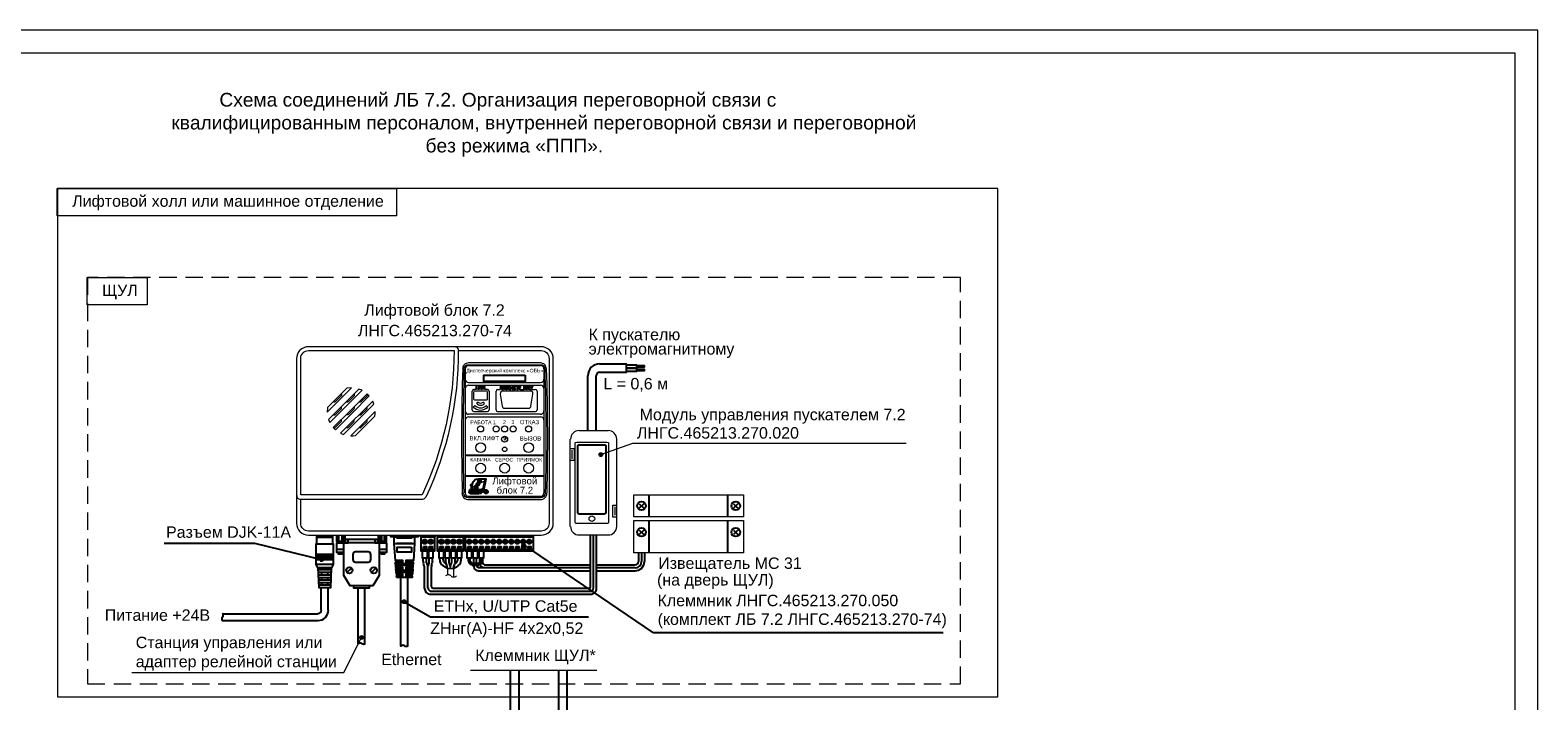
# Model space of a CAD drawing. Header units: millimetres. Extents: x -157 to 722, y -676 to 466.
# Tile 14 of 14: x 264 to 594, y 273 to 420. Entities that reach past the tile are written whole.
import ezdxf

# ---------------------------------------------------------------- set-up
doc = ezdxf.new("R2010")
doc.units = ezdxf.units.MM
doc.linetypes.add('штриховая', pattern=[19.05, 12.7, -6.35])
doc.layers.get('0').update_dxf_attribs({"lineweight": 15})
doc.layers.add('EI_HATCH_GALV', color=7, linetype='Continuous', lineweight=15)
doc.layers.add('UNPLOTTED', color=2, linetype='Continuous', plot=False)
doc.styles.add('CP.Text', font='arial.ttf')

msp = doc.modelspace()

# ---------------------------------------------------------------- hatches: boundary and pattern name
at = {"transparency": 33554559}
for points in [[(367.58, 330.67), (367.53, 330.71), (367.49, 330.67)], [(367.62, 330.71), (367.58, 330.75), (367.53, 330.71)], [(367.62, 330.71), (367.53, 330.71), (367.58, 330.67)], [(367.7, 330.75), (367.66, 330.79), (367.58, 330.75)], [(367.7, 330.75), (367.58, 330.75), (367.62, 330.71)], [(367.7, 330.58), (367.66, 330.62), (367.62, 330.58)], [(367.7, 330.54), (367.62, 330.58), (367.62, 330.54)], [(367.7, 330.58), (367.62, 330.58), (367.7, 330.54)], [(367.83, 330.79), (367.7, 330.84), (367.66, 330.79)], [(367.83, 330.79), (367.66, 330.79), (367.7, 330.75)], [(367.79, 330.62), (367.66, 330.62), (367.7, 330.58)], [(368.3, 330.84), (367.79, 330.88), (367.7, 330.84)], [(367.92, 330.84), (367.7, 330.84), (367.83, 330.79)], [(367.87, 330.62), (367.75, 330.67), (367.7, 330.62)], [(368.21, 330.67), (367.83, 330.71), (367.75, 330.67)], [(367.96, 330.67), (367.75, 330.67), (367.87, 330.62)], [(367.83, 330.41), (367.75, 330.46), (367.75, 330.41)], [(367.87, 330.46), (367.75, 330.46), (367.83, 330.41)], [(367.83, 330.41), (367.75, 330.41), (367.79, 330.37)], [(368.17, 330.88), (367.79, 330.88), (368.3, 330.84)], [(368.21, 330.46), (367.83, 330.5), (367.79, 330.46)], [(368.13, 330.71), (367.83, 330.71), (368.21, 330.67)], [(368.13, 330.5), (367.92, 330.54), (367.83, 330.5)], [(368.13, 330.5), (367.83, 330.5), (368.21, 330.46)], [(368.09, 330.33), (367.87, 330.33), (368.13, 330.29)], [(367.87, 330.33), (367.87, 330.29), (368.13, 330.29)], [(368.13, 330.29), (367.87, 330.29), (368, 330.16)], [(368.09, 330.54), (367.92, 330.54), (368.13, 330.5)], [(368.04, 330.33), (367.96, 330.37), (367.96, 330.33)], [(368, 330.37), (367.96, 330.37), (368.04, 330.33)], [(368.25, 330.62), (368.04, 330.67), (368.13, 330.62)], [(368.25, 330.67), (368.04, 330.67), (368.25, 330.62)], [(368.34, 330.79), (368.09, 330.84), (368.17, 330.79)], [(368.3, 330.84), (368.09, 330.84), (368.34, 330.79)], [(368.25, 330.41), (368.13, 330.46), (368.13, 330.41)], [(368.21, 330.46), (368.13, 330.46), (368.25, 330.41)], [(368.38, 330.75), (368.17, 330.79), (368.25, 330.75)], [(368.34, 330.79), (368.17, 330.79), (368.38, 330.75)], [(368.25, 330.41), (368.17, 330.41), (368.21, 330.37)], [(368.34, 330.58), (368.21, 330.62), (368.25, 330.58)], [(368.3, 330.62), (368.21, 330.62), (368.34, 330.58)], [(368.38, 330.54), (368.25, 330.58), (368.3, 330.54)], [(368.34, 330.58), (368.25, 330.58), (368.38, 330.54)], [(368.47, 330.71), (368.3, 330.75), (368.38, 330.71)], [(368.42, 330.75), (368.3, 330.75), (368.47, 330.71)], [(368.51, 330.67), (368.38, 330.71), (368.42, 330.67)], [(368.47, 330.71), (368.38, 330.71), (368.51, 330.67)], [(368.47, 330.67), (368.42, 330.67), (368.47, 330.62)]]:
    msp.add_hatch(color=256, dxfattribs=at).paths.add_polyline_path(points)
at = {"layer": 'EI_HATCH_GALV'}
h = msp.add_hatch(color=256, dxfattribs=at)
h.dxf.hatch_style = 1
h.paths.add_polyline_path([(388.65, 327.14, 1), (389.48, 327.14, 1)])
h = msp.add_hatch(color=256, dxfattribs=at)
h.dxf.hatch_style = 1
h.paths.add_polyline_path([(371.76, 307.27, 1), (372.59, 307.27, 1)])
h = msp.add_hatch(color=256, dxfattribs=at)
h.dxf.hatch_style = 1
h.paths.add_polyline_path([(327.58, 304.17, 1), (328.41, 304.17, 1)])
h = msp.add_hatch(color=256, dxfattribs=at)
h.dxf.hatch_style = 1
h.paths.add_polyline_path([(345.62, 294.95, 1), (346.45, 294.95, 1)])
h = msp.add_hatch(color=256, dxfattribs=at)
h.dxf.hatch_style = 1
h.paths.add_polyline_path([(336.33, 287.12, 1), (337.16, 287.12, 1)])

# ---------------------------------------------------------------- linework, layer by layer
for p, q in [((389.06, 327.14), (396.05, 329.63)), ((396.05, 329.63), (455.87, 329.63)), ((332.83, 279.47), (336.75, 287.12)), ((286.47, 279.47), (332.83, 279.47)), ((360.59, 279.95), (388.17, 279.95))]:
    msp.add_line(p, q)
at = {"color": 4}
for p, q in [((355.51, 302.22), (355.51, 300.84)), ((355.51, 302.22), (356.83, 302.22)), ((356.83, 302.22), (356.83, 300.37))]:
    msp.add_line(p, q, dxfattribs=at)
for points in [[(594, 420), (0, 420), (0, 0), (594, 0)], [(20, 415), (589, 415), (589, 5), (20, 5)], [(344.4, 379.37), (270.19, 379.37), (270.19, 385.38), (344.4, 385.38)], [(270.24, 274.13), (475.88, 274.13), (475.88, 385.38), (270.24, 385.38)], [(289.83, 359.88), (276.75, 359.88), (276.75, 365.89), (289.83, 365.89)]]:
    msp.add_lwpolyline(points, close=True)
at = {"linetype": 'штриховая', "ltscale": 0.3}
msp.add_lwpolyline([(276.8, 276.96), (467.75, 276.96), (467.75, 365.89), (276.8, 365.89)], close=True, dxfattribs=at)
at = {"lineweight": 18}
for points in [[(322.92, 349.59), (322.71, 349.12), (322.54, 348.61), (322.5, 348.11), (322.5, 318.14), (322.5, 312.17), (322.54, 311.66), (322.71, 311.15), (322.92, 310.69), (323.26, 310.31), (323.68, 309.97), (324.1, 309.76), (324.61, 309.59), (325.12, 309.54), (376.04, 309.54), (376.55, 309.59), (377.06, 309.76), (377.48, 309.97), (377.91, 310.31), (378.24, 310.73), (378.46, 311.15), (378.63, 311.66), (378.67, 312.17), (378.67, 348.11), (378.63, 348.61), (378.46, 349.12), (378.2, 349.59), (377.91, 349.97), (377.48, 350.31), (377.06, 350.52), (376.55, 350.69), (376.04, 350.73), (357.12, 350.73), (325.12, 350.73), (324.61, 350.69), (324.1, 350.52), (323.68, 350.31), (323.26, 349.97)], [(333.54, 341.67), (329.31, 337.44), (329.23, 336.42), (334.56, 341.76)], [(336.17, 341.46), (332.82, 338.16), (329.52, 334.82), (329.78, 334.14), (333.29, 337.69), (336.85, 341.21)], [(331, 332.57), (334.73, 336.25), (338.41, 339.98), (337.95, 340.44), (334.26, 336.72), (330.54, 333.04)], [(363.39, 341.97), (363.51, 341.97), (363.6, 341.88), (363.56, 341.8), (363.51, 341.8), (363.3, 341.8), (363.3, 341.97)], [(363.64, 341.55), (363.56, 341.46), (363.43, 341.46), (363.3, 341.46), (363.3, 341.67), (363.43, 341.67), (363.56, 341.67), (363.6, 341.63)], [(368.59, 341.97), (368.85, 341.97), (368.89, 341.93), (368.89, 341.8), (368.85, 341.8), (368.72, 341.76), (368.59, 341.76)], [(368.64, 341.67), (368.76, 341.63), (368.93, 341.38), (368.59, 341.38), (368.59, 341.67)], [(372.32, 341.38), (372.32, 341.55), (372.45, 341.67), (372.66, 341.38)], [(332.78, 331.56), (336.13, 334.86), (339.43, 338.2), (339.17, 338.84), (332.15, 331.81)], [(334.9, 331.26), (335.41, 331.34), (339.64, 335.58), (339.72, 336.08), (339.72, 336.59), (334.39, 331.26)], [(420.24, 318.37), (420.24, 313.5), (396.28, 313.5), (396.28, 318.37)], [(420.24, 312.74), (420.24, 305.63), (396.28, 305.63), (396.28, 312.74)]]:
    msp.add_lwpolyline(points, close=True, dxfattribs=at)
msp.add_lwpolyline([(349.97, 318.31), (323.43, 318.31), (323.43, 348.19), (323.47, 348.53), (323.55, 348.83), (323.72, 349.12), (323.93, 349.38), (324.19, 349.59), (324.49, 349.76), (324.78, 349.84), (325.12, 349.88), (356.95, 349.88, -0.111159)], format="xyb", close=True, dxfattribs=at)
for points in [[(357.88, 349.88), (376.04, 349.88), (376.38, 349.84), (376.68, 349.76), (376.97, 349.59), (377.23, 349.38), (377.44, 349.12), (377.61, 348.83), (377.69, 348.53), (377.74, 348.19), (377.74, 312.08), (377.69, 311.75), (377.61, 311.45), (377.44, 311.15), (377.23, 310.9), (376.97, 310.69), (376.68, 310.52), (376.38, 310.43), (376.04, 310.39), (325.12, 310.39), (324.78, 310.43), (324.49, 310.52), (324.19, 310.69), (323.93, 310.9), (323.72, 311.15), (323.55, 311.45), (323.47, 311.75), (323.43, 312.08), (323.43, 317.42)], [(357.33, 350.73), (357.12, 350.73)], [(377.19, 345.91), (377.14, 346.16), (377.06, 346.37), (376.93, 346.63), (376.59, 346.96), (376.34, 347.09), (376.13, 347.13), (375.87, 347.18), (360.13, 347.18), (359.62, 347.09), (359.41, 346.96), (359.2, 346.79), (359.03, 346.63), (358.9, 346.37), (358.86, 346.16), (358.81, 345.91)], [(359.15, 345.86), (359.24, 346.24), (359.45, 346.54), (359.75, 346.75), (360.13, 346.79), (375.87, 346.79), (376.21, 346.75), (376.55, 346.54), (376.76, 346.24), (376.85, 345.86)], [(360.13, 346.63), (375.87, 346.63)], [(359.37, 345.86), (359.37, 343.62), (359.37, 342.52), (359.37, 335.7), (359.37, 334.65), (359.37, 318.73)], [(376.59, 345.86), (376.59, 343.62), (376.59, 342.52), (376.59, 335.7), (376.59, 334.65), (376.59, 318.73)], [(332.27, 340.4), (332.36, 340.28), (332.36, 340.15), (332.32, 340.02), (332.23, 339.94), (330.96, 338.67), (330.83, 338.62), (330.71, 338.62), (330.58, 338.71)], [(335.11, 340.4), (335.15, 340.28), (335.15, 340.02), (335.07, 339.94), (333.88, 338.75), (333.76, 338.67), (333.63, 338.62), (333.5, 338.62), (333.37, 338.71)], [(337.9, 340.4), (337.99, 340.15), (337.95, 340.02), (337.86, 339.94), (336.68, 338.75), (336.55, 338.67), (336.46, 338.62), (336.3, 338.62), (336.21, 338.71)], [(375.87, 342.86), (360.13, 342.86)], [(360.13, 342.31), (375.87, 342.31)], [(360.89, 336.89), (360.89, 341)], [(361.23, 340.83), (361.23, 339.3)], [(364.23, 341.38), (363.68, 341.38), (363.77, 341.55), (363.73, 341.67), (363.64, 341.71), (363.73, 341.8), (363.73, 341.88), (363.73, 342.01), (363.64, 342.05), (363.43, 342.1), (363.13, 342.1), (363.13, 341.38), (362.92, 341.38), (363.01, 341.46), (363.01, 341.55), (362.96, 341.67), (362.88, 341.76), (362.62, 341.84), (362.58, 341.88), (362.62, 341.93), (362.71, 341.97), (362.79, 341.93), (362.84, 341.88), (363.01, 341.88), (362.92, 342.05), (362.71, 342.1), (362.54, 342.05), (362.46, 341.97), (362.46, 341.88), (362.5, 341.76), (362.67, 341.67), (362.79, 341.63), (362.88, 341.55), (362.84, 341.46), (362.71, 341.46), (362.62, 341.5), (362.54, 341.59), (362.41, 341.59), (362.46, 341.46), (362.54, 341.38), (362.2, 341.38), (362.29, 341.5), (362.29, 342.1), (362.16, 342.1), (362.16, 341.5), (362.07, 341.46), (361.99, 341.46), (361.9, 341.46), (361.86, 341.55), (361.86, 342.1), (361.69, 342.1), (361.69, 341.67), (361.74, 341.5), (361.82, 341.38), (361.27, 341.38)], [(364.11, 341), (361.4, 341)], [(364.28, 339.3), (364.28, 340.83)], [(364.61, 341), (364.61, 336.89)], [(366.14, 336.89), (366.14, 341)], [(366.48, 341.38), (367.15, 341.38), (367.07, 341.46), (367.03, 341.59), (367.15, 341.59), (367.24, 341.5), (367.32, 341.46), (367.45, 341.46), (367.49, 341.55), (367.41, 341.63), (367.28, 341.67), (367.11, 341.76), (367.07, 341.88), (367.07, 341.97), (367.15, 342.05), (367.32, 342.1), (367.49, 342.05), (367.58, 341.97), (367.62, 341.88), (367.45, 341.88), (367.41, 341.93), (367.32, 341.97), (367.24, 341.93), (367.2, 341.88), (367.24, 341.84), (367.49, 341.76), (367.58, 341.67), (367.62, 341.55), (367.62, 341.46), (367.53, 341.38), (367.75, 341.38), (367.75, 342.1), (368.3, 342.1), (368.3, 341.97), (367.92, 341.97), (367.92, 341.8), (368.3, 341.8), (368.3, 341.67), (367.92, 341.67), (367.92, 341.46), (368.34, 341.46), (368.34, 341.38), (368.47, 341.38), (368.47, 342.1), (368.76, 342.1), (368.97, 342.05), (369.06, 341.88), (369.02, 341.71), (368.85, 341.67), (369.02, 341.5), (369.1, 341.38), (369.4, 341.38), (369.1, 342.1), (369.27, 342.1), (369.48, 341.55), (369.65, 342.1), (369.82, 342.1), (369.57, 341.38), (369.86, 341.38), (369.86, 342.1), (370.03, 342.1), (370.03, 341.38), (370.33, 341.38), (370.2, 341.5), (370.16, 341.71), (370.16, 341.84), (370.24, 341.97), (370.33, 342.05), (370.5, 342.1), (370.62, 342.1), (370.71, 342.01), (370.79, 341.88), (370.62, 341.84), (370.58, 341.93), (370.5, 341.97), (370.41, 341.97), (370.33, 341.88), (370.29, 341.71), (370.33, 341.55), (370.41, 341.46), (370.5, 341.46), (370.58, 341.5), (370.67, 341.63), (370.79, 341.55), (370.75, 341.46), (370.67, 341.38), (370.92, 341.38), (370.92, 342.1), (371.47, 342.1), (371.47, 341.97), (371.05, 341.97), (371.05, 341.8), (371.47, 341.8), (371.47, 341.67), (371.05, 341.67), (371.05, 341.46), (371.47, 341.46), (371.47, 341.38), (372.19, 341.38), (372.19, 342.1), (372.32, 342.1), (372.32, 341.76), (372.66, 342.1), (372.87, 342.1), (372.57, 341.8), (372.83, 341.38), (372.95, 341.38), (372.95, 342.1), (373.5, 342.1), (373.5, 341.97), (373.08, 341.97), (373.08, 341.8), (373.46, 341.8), (373.46, 341.67), (373.08, 341.67), (373.08, 341.46), (373.5, 341.46), (373.5, 341.38), (373.84, 341.38), (373.84, 341.63), (373.55, 342.1), (373.71, 342.1), (373.88, 341.76), (374.05, 342.1), (374.22, 342.1), (373.97, 341.63), (373.97, 341.38), (374.73, 341.38)], [(367.07, 340.36), (367.45, 337.74)], [(373.63, 341), (367.62, 341)], [(373.76, 337.74), (374.18, 340.36)], [(375.11, 341), (375.11, 336.89)], [(330.58, 335.87), (330.71, 335.83), (330.96, 335.83), (331.05, 335.92), (332.23, 337.1), (332.32, 337.23), (332.36, 337.35), (332.36, 337.48), (332.27, 337.61)], [(335.11, 337.61), (335.15, 337.48), (335.15, 337.23), (335.07, 337.1), (333.88, 335.92), (333.76, 335.83), (333.5, 335.83), (333.37, 335.87)], [(336.21, 335.87), (336.3, 335.83), (336.55, 335.83), (336.68, 335.92), (337.86, 337.1), (337.95, 337.23), (337.99, 337.35), (337.9, 337.61)], [(361.48, 337.86), (361.14, 337.52)], [(364.23, 336.51), (361.27, 336.51)], [(361.4, 339.13), (364.11, 339.13)], [(362.2, 338.58), (361.9, 338.29)], [(363.6, 338.29), (363.26, 338.58)], [(364.32, 337.52), (364.02, 337.86)], [(374.73, 336.51), (366.48, 336.51)], [(368, 337.27), (373.21, 337.27)], [(330.58, 333.08), (330.83, 332.99), (330.96, 333.04), (331.05, 333.12), (332.23, 334.31), (332.32, 334.43), (332.36, 334.56), (332.36, 334.69), (332.27, 334.77)], [(333.37, 333.08), (333.63, 332.99), (333.76, 333.04), (333.88, 333.12), (335.07, 334.31), (335.15, 334.43), (335.15, 334.69), (335.11, 334.77)], [(336.21, 333.08), (336.3, 333.04), (336.46, 332.99), (336.55, 333.04), (336.68, 333.12), (337.86, 334.31), (337.95, 334.43), (337.99, 334.56), (337.95, 334.69), (337.9, 334.77)], [(375.87, 335.96), (360.13, 335.96)], [(360.13, 335.37), (375.87, 335.37)], [(382.39, 328.47), (382.39, 330.5)], [(384.3, 332.4), (390.65, 332.4)], [(392.51, 330.5), (392.51, 316.11), (392.51, 313.48), (392.51, 311.41)], [(382.39, 311.41), (382.39, 325.84), (382.39, 328.47), (382.77, 328.47), (383.24, 328.47), (383.24, 325.84), (382.77, 325.84), (382.39, 325.84)], [(382.77, 326.22), (382.77, 328.08)], [(323.26, 317.42), (350.09, 317.42)], [(358.69, 318.69), (358.73, 318.43), (358.81, 318.18), (358.94, 317.93), (359.11, 317.71), (359.32, 317.54), (359.58, 317.42), (359.87, 317.33), (360.13, 317.29), (375.87, 317.29), (376.13, 317.33), (376.38, 317.42), (376.64, 317.54), (376.85, 317.71), (377.02, 317.93), (377.19, 318.18), (377.27, 318.43), (377.27, 318.69)], [(376.93, 318.73), (376.85, 318.31), (376.59, 317.97), (376.25, 317.76), (375.87, 317.67), (360.13, 317.67), (359.7, 317.76), (359.37, 317.97), (359.15, 318.31), (359.03, 318.73)], [(375.87, 317.97), (360.13, 317.97)], [(392.51, 313.48), (391.71, 313.48), (391.71, 316.11), (392.51, 316.11)], [(392.13, 315.72), (392.13, 313.86)], [(390.65, 309.54), (384.3, 309.54)]]:
    msp.add_lwpolyline(points, dxfattribs=at)
msp.add_lwpolyline([(357.32, 350.71, -0.34071), (357.88, 350.01), (357.88, 349.97, -0.112742), (350.77, 317.84)], format="xyb", dxfattribs=at)
at = {"lineweight": 25}
for points in [[(388.78, 347.01), (394.58, 347.01), (394.58, 345.1), (388.78, 345.1)], [(394.58, 346.79), (396.83, 346.79), (396.83, 346.07), (396.83, 345.31), (394.58, 345.31)], [(396.83, 346.63), (398.52, 346.63), (398.52, 346.24), (396.83, 346.24)], [(386.16, 344.38), (386.16, 332.4)], [(388.02, 332.4), (388.02, 344.38)], [(396.83, 345.86), (398.52, 345.86), (398.52, 345.48), (396.83, 345.48)], [(376.59, 326.94), (359.37, 326.94)], [(376.59, 322.45), (359.37, 322.45)], [(360.97, 319.7), (360.93, 319.62), (360.8, 319.07), (360.68, 319.07), (360.76, 319.58), (360.8, 320), (360.76, 320.17), (360.63, 320.34), (360.63, 320.38), (360.68, 320.59), (360.8, 320.42), (360.89, 320.17), (361.02, 320.72), (361.14, 321.18), (361.27, 321.35), (361.44, 321.57), (361.61, 321.69), (361.82, 321.78), (362.29, 321.86), (362.37, 321.86), (363.85, 321.86), (363.94, 321.86), (363.94, 321.78), (363.47, 319.62), (363.39, 319.28), (363.3, 319.11), (363.22, 319.03), (363.26, 319.11), (363.22, 319.24), (363.26, 319.36), (363.34, 319.66), (363.73, 321.52)], [(362.24, 320.97), (362.29, 321.02), (362.2, 321.18), (362.2, 321.35), (362.33, 321.52), (362.5, 321.57), (362.71, 321.52), (362.84, 321.4), (362.88, 321.18), (362.79, 321.02), (362.67, 321.1), (362.71, 321.18), (362.71, 321.31), (362.62, 321.4), (362.54, 321.44), (362.46, 321.4), (362.37, 321.31), (362.33, 321.23), (362.41, 321.1), (362.29, 321.02)], [(362.75, 321.02), (362.71, 320.97), (362.58, 321.1)], [(362.37, 318.56), (360.59, 318.56), (360.59, 318.64), (360.63, 318.81), (360.3, 318.81), (360.42, 319.49), (360.72, 319.49), (360.59, 319.03), (360.93, 319.03), (360.89, 318.81), (360.76, 318.81), (360.76, 318.73), (362.37, 318.73), (362.41, 318.73), (362.92, 318.73), (362.67, 318.6), (362.41, 318.6)], [(363.22, 319.49), (362.96, 319.53), (362.75, 319.45), (362.67, 319.36), (362.62, 319.24), (362.67, 319.15), (362.79, 319.07), (362.88, 319.07), (362.92, 319.03), (362.92, 318.98), (362.79, 318.98), (362.58, 319.03), (362.54, 318.86), (362.92, 318.81), (363.13, 318.9), (363.22, 319.07), (363.17, 319.15), (363.09, 319.24), (362.92, 319.28), (362.88, 319.32), (362.92, 319.32), (363.01, 319.36), (363.22, 319.32), (363.26, 319.49)], [(399.62, 313.5), (399.62, 318.37)], [(416.85, 313.5), (416.85, 318.37)], [(397.46, 316.38), (398.44, 315.45)], [(398.44, 316.38), (397.46, 315.45)], [(419.01, 316.38), (418.08, 315.45)], [(418.08, 316.38), (419.01, 315.45)], [(398.44, 310.58), (397.46, 309.65)], [(397.46, 310.58), (398.44, 309.65)], [(399.62, 305.63), (399.62, 312.74)], [(416.85, 305.63), (416.85, 312.74)], [(418.08, 310.58), (419.01, 309.65)], [(419.01, 310.58), (418.08, 309.65)], [(293.54, 307.77), (313.35, 307.77), (328, 304.17)], [(327.19, 302.35), (327.36, 298.03), (328.68, 298.03), (329.99, 298.03), (330.16, 302.35), (328.68, 302.35), (327.19, 302.35), (326.81, 303.11), (326.81, 307.6), (328.68, 307.6), (330.54, 307.6), (330.54, 303.11), (330.16, 302.35)], [(330.37, 309.54), (330.37, 309.08), (326.98, 309.08), (326.98, 309.54)], [(326.98, 307.6), (326.98, 309.08), (330.37, 309.08), (330.37, 307.6)], [(332.82, 305.69), (331.3, 305.69), (331.3, 307.81), (333.37, 307.81)], [(332.74, 309.54), (332.74, 308.15), (331.34, 308.15), (331.34, 309.54)], [(331.68, 309.54), (331.68, 308.15)], [(331.77, 307.81), (331.77, 308.15)], [(332.32, 307.81), (332.32, 308.15)], [(332.4, 309.54), (332.4, 308.15)], [(340.36, 309.54), (340.36, 307.81), (333.12, 307.81), (333.12, 309.54)], [(333.25, 307.81), (333.25, 308.61), (340.23, 308.61), (340.23, 307.81)], [(340.06, 307.81), (342.18, 307.81), (342.18, 305.69), (340.61, 305.69)], [(342.14, 309.54), (342.14, 308.15), (340.7, 308.15), (340.7, 309.54)], [(341.08, 309.54), (341.08, 308.15)], [(341.12, 307.81), (341.12, 308.15)], [(341.71, 307.81), (341.71, 308.15)], [(341.76, 308.15), (341.76, 309.54)], [(349.08, 309.54), (349.08, 309.16), (343.11, 309.16), (343.11, 309.54)], [(343.83, 307.72), (343.83, 309.16), (348.32, 309.16), (348.32, 307.72), (348.06, 304), (346.45, 304), (346.45, 303.62), (348.02, 303.62), (347.94, 302.47), (346.45, 302.47), (346.45, 302.14), (347.94, 302.14), (347.85, 300.99), (346.45, 300.99), (346.45, 300.61), (347.81, 300.61), (347.77, 300.23), (344.42, 300.23), (344.38, 300.61), (345.73, 300.61), (345.73, 300.99), (344.34, 300.99), (344.25, 302.14), (345.73, 302.14), (345.73, 302.47), (344.25, 302.47), (344.17, 303.62), (345.73, 303.62), (345.73, 304), (344.13, 304), (343.83, 307.72), (348.32, 307.72)], [(347.77, 307.72), (344.42, 307.72)], [(347.64, 309.16), (347.64, 308.87), (344.55, 308.87), (344.55, 309.16)], [(352.76, 309.54), (352.76, 309.16), (349.71, 309.16), (349.71, 309.54)], [(351.03, 308.15), (350.14, 308.15)], [(351.03, 307.94), (350.14, 307.94)], [(352.34, 308.15), (351.45, 308.15)], [(352.34, 307.94), (351.45, 307.94)], [(358.98, 309.54), (358.98, 309.16), (353.31, 309.16), (353.31, 309.54)], [(354.67, 308.15), (353.74, 308.15)], [(354.67, 307.94), (353.74, 307.94)], [(355.98, 308.15), (355.05, 308.15)], [(355.98, 307.94), (355.05, 307.94)], [(357.29, 308.15), (356.36, 308.15)], [(357.29, 307.94), (356.36, 307.94)], [(358.6, 308.15), (357.67, 308.15)], [(358.6, 307.94), (357.67, 307.94)], [(374.27, 309.54), (374.27, 309.16), (359.45, 309.16), (359.45, 309.54)], [(360.76, 308.15), (359.87, 308.15)], [(360.76, 307.94), (359.87, 307.94)], [(362.07, 308.15), (361.19, 308.15)], [(362.07, 307.94), (361.19, 307.94)], [(363.39, 308.15), (362.5, 308.15)], [(363.39, 307.94), (362.5, 307.94)], [(364.7, 308.15), (363.81, 308.15)], [(364.7, 307.94), (363.81, 307.94)], [(366.01, 308.15), (365.08, 308.15)], [(366.01, 307.94), (365.08, 307.94)], [(367.32, 308.15), (366.39, 308.15)], [(367.32, 307.94), (366.39, 307.94)], [(368.64, 308.15), (367.7, 308.15)], [(368.64, 307.94), (367.7, 307.94)], [(369.95, 308.15), (369.02, 308.15)], [(369.95, 307.94), (369.02, 307.94)], [(371.26, 308.15), (370.33, 308.15)], [(371.26, 307.94), (370.33, 307.94)], [(372.57, 308.15), (371.64, 308.15)], [(372.57, 307.94), (371.64, 307.94)], [(463.94, 288.16), (400.57, 288.16), (371.96, 307.63)], [(373.88, 308.15), (372.95, 308.15)], [(373.88, 307.94), (372.95, 307.94)], [(386.79, 298.2), (386.79, 309.54)], [(387.47, 297.95), (387.47, 309.54)], [(388.11, 297.86), (388.11, 309.54)], [(326.81, 305.35), (330.54, 305.35)], [(326.81, 304.97), (330.54, 304.97)], [(326.81, 304.59), (330.54, 304.59)], [(326.81, 304.21), (330.54, 304.21)], [(332.82, 306.41), (331.3, 306.41)], [(331.64, 305.69), (331.64, 305.44), (332.02, 305.44), (332.02, 305.61), (332.1, 305.61), (332.1, 305.44), (332.49, 305.44), (332.49, 305.69)], [(334.81, 305.27), (334.81, 304.17)], [(338.16, 305.86), (335.41, 305.86)], [(335.41, 303.62), (338.16, 303.62)], [(338.75, 304.17), (338.75, 305.27)], [(342.18, 306.41), (340.61, 306.41)], [(341.04, 305.69), (341.04, 305.44), (341.42, 305.44), (341.42, 305.61), (341.46, 305.61), (341.46, 305.44), (341.84, 305.44), (341.84, 305.69)], [(345.35, 304), (345.35, 303.62)], [(346.84, 304), (346.84, 303.62)], [(352.72, 306.37), (349.76, 306.37)], [(351.07, 305.99), (351.07, 304.51), (350.09, 304.51), (350.09, 305.99)], [(350.22, 303.79), (350.22, 304.51)], [(350.94, 303.45), (350.94, 304.51)], [(352.34, 305.99), (352.34, 304.51), (351.41, 304.51), (351.41, 305.99)], [(351.53, 303.45), (351.53, 304.51)], [(352.25, 303.79), (352.25, 304.51)], [(358.98, 306.37), (353.35, 306.37)], [(354.67, 305.99), (354.67, 304.51), (353.74, 304.51), (353.74, 305.99)], [(355.98, 305.99), (355.98, 304.51), (355.05, 304.51), (355.05, 305.99)], [(357.29, 305.99), (357.29, 304.51), (356.36, 304.51), (356.36, 305.99)], [(358.6, 305.99), (358.6, 304.51), (357.67, 304.51), (357.67, 305.99)], [(358.52, 304.08), (358.52, 304.51)], [(374.27, 306.37), (359.49, 306.37)], [(360.8, 305.99), (360.8, 304.51), (359.83, 304.51), (359.83, 305.99)], [(360.13, 303.74), (360.13, 304.51)], [(360.51, 303.74), (360.51, 304.51)], [(362.07, 305.99), (362.07, 304.51), (361.14, 304.51), (361.14, 305.99)], [(361.31, 303.36), (361.31, 304.51)], [(361.9, 303.36), (361.9, 304.51)], [(363.39, 305.99), (363.39, 304.51), (362.46, 304.51), (362.46, 305.99)], [(362.62, 303.49), (362.62, 304.51)], [(362.75, 303.74), (362.75, 304.51)], [(363.13, 303.74), (363.13, 304.51)], [(363.22, 303.36), (363.22, 304.51)], [(397.29, 305.63), (397.29, 303.74)], [(397.93, 305.63), (397.93, 303.74)], [(398.6, 305.63), (398.6, 303.74)], [(330.54, 303.11), (328.68, 303.11), (326.81, 303.11)], [(327.19, 301.97), (330.16, 301.97)], [(327.24, 301.42), (330.12, 301.42)], [(327.24, 300.87), (330.12, 300.87)], [(327.28, 300.27), (330.07, 300.27)], [(328, 302.35), (328, 301.97)], [(328, 301.42), (328, 300.87)], [(328, 300.27), (328, 299.72)], [(329.31, 302.35), (329.31, 301.97)], [(329.31, 301.42), (329.31, 300.87)], [(329.31, 300.27), (329.31, 299.72)], [(334.56, 302.31), (333.54, 301.33)], [(339.85, 302.31), (338.88, 301.33)], [(348.02, 303.24), (344.17, 303.24)], [(347.98, 302.86), (344.21, 302.86)], [(347.89, 301.76), (344.3, 301.76)], [(347.85, 301.37), (344.34, 301.37)], [(345.35, 302.47), (345.35, 302.14)], [(345.35, 300.99), (345.35, 300.61)], [(346.84, 302.47), (346.84, 302.14)], [(346.84, 300.99), (346.84, 300.61)], [(346.84, 285.26), (346.84, 300.23)], [(350.43, 302.77), (350.26, 303.32)], [(350.48, 297.86), (350.48, 298.41), (350.48, 302.56)], [(351.24, 297.95), (351.24, 302.6), (351.24, 302.73)], [(351.28, 302.9), (351.49, 303.28)], [(352, 298.41), (352, 302.56)], [(352.04, 302.77), (352.21, 303.32)], [(360.89, 303.36), (362.37, 303.36)], [(360.89, 302.98), (362.37, 302.98)], [(361.31, 302.64), (361.31, 302.98)], [(361.9, 302.73), (361.9, 302.98)], [(386.79, 302.35), (362.29, 302.35)], [(386.79, 301.67), (362.29, 301.67)], [(386.79, 302.98), (363.6, 302.98)], [(396.53, 302.98), (388.11, 302.98)], [(396.53, 302.35), (388.11, 302.35)], [(396.53, 301.67), (388.11, 301.67)], [(327.28, 299.72), (330.07, 299.72)], [(327.32, 299.17), (330.03, 299.17)], [(327.32, 298.62), (330.03, 298.62)], [(327.91, 293.08), (327.91, 298.03)], [(328, 299.17), (328, 298.62)], [(329.31, 299.17), (329.31, 298.62)], [(329.44, 293.08), (329.44, 298.03)], [(338.41, 298.45), (338.41, 297.9), (335.07, 297.9), (335.07, 298.45)], [(337.48, 285.75), (337.48, 297.9)], [(352, 298.2), (352, 298.5)], [(357.12, 297.18), (352, 297.18)], [(357.12, 297.86), (352.38, 297.86)], [(386.41, 297.86), (357.12, 297.86)], [(386.71, 297.18), (357.12, 297.18)], [(346.03, 294.91), (351.84, 291.66), (386.37, 291.66)], [(357.12, 296.55), (351.79, 296.55)], [(386.79, 296.55), (357.12, 296.55)], [(306.28, 292.32), (327.19, 292.32)]]:
    msp.add_lwpolyline(points, dxfattribs=at)
for points in [[(372.49, 344.55), (372.49, 343.15), (363.51, 343.15), (363.51, 344.55)], [(394.58, 346.07), (396.83, 346.07)], [(384, 314.45), (384, 328.97), (384.04, 329.1), (384.09, 329.19), (384.17, 329.27), (384.3, 329.31), (389.88, 329.31), (389.97, 329.27), (390.1, 329.19), (390.14, 329.1), (390.18, 328.97), (390.18, 314.45), (390.14, 314.33), (390.1, 314.24), (389.97, 314.16), (389.88, 314.12), (384.3, 314.12), (384.17, 314.16), (384.09, 314.24), (384.04, 314.33)], [(361.95, 319.87), (362.07, 319.75), (362.07, 319.79), (362.16, 319.96), (362.12, 320.17), (361.99, 320.3), (361.82, 320.34), (361.61, 320.3), (361.52, 320.13), (361.48, 319.91), (361.61, 319.75), (361.69, 319.87), (361.65, 319.96), (361.65, 320.08), (361.74, 320.17), (361.95, 320.17), (361.99, 320.08), (362.03, 319.96)], [(362.33, 320.51), (362.41, 320.38), (362.46, 320.42), (362.54, 320.59), (362.5, 320.76), (362.37, 320.93), (362.16, 320.97), (361.99, 320.89), (361.86, 320.76), (361.86, 320.55), (361.95, 320.38), (362.03, 320.51), (361.99, 320.59), (362.07, 320.76), (362.2, 320.8), (362.29, 320.76), (362.37, 320.68), (362.37, 320.59)], [(361.52, 319.49), (361.31, 319.24), (361.35, 319.49), (361.1, 319.49), (360.97, 318.81), (361.23, 318.81), (361.27, 319.11), (361.4, 318.81), (361.69, 318.81), (361.52, 319.2), (361.82, 319.49)], [(362.33, 318.86), (362.46, 318.94), (362.54, 319.07), (362.54, 319.24), (362.54, 319.36), (362.5, 319.45), (362.29, 319.49), (361.9, 319.49), (361.78, 318.81), (362.16, 318.81)], [(362.2, 319.03), (362.12, 318.98), (362.07, 318.98), (362.12, 319.32), (362.2, 319.32), (362.24, 319.32), (362.29, 319.24), (362.24, 319.07)], [(364.11, 319.41), (364.23, 319.32), (364.32, 319.15), (364.36, 319.03), (364.32, 318.86), (364.23, 318.73), (364.11, 318.64), (363.94, 318.6), (363.81, 318.64), (363.68, 318.73), (363.56, 318.86), (363.56, 319.15), (363.64, 319.28), (363.77, 319.36), (363.94, 319.41)], [(364.02, 318.86), (363.98, 318.94), (363.89, 318.98), (363.85, 318.98), (363.85, 318.77), (363.77, 318.77), (363.77, 319.24), (363.94, 319.24), (364.06, 319.2), (364.11, 319.15), (364.11, 319.07), (363.98, 318.98), (364.06, 318.9), (364.06, 318.86), (364.15, 318.77), (364.06, 318.77)], [(363.94, 319.03), (363.85, 319.03), (363.85, 319.15), (363.94, 319.15), (363.98, 319.15), (364.02, 319.11), (363.98, 319.03)], [(332.82, 300.7), (332.82, 307.81), (333.8, 307.81), (333.8, 308.61), (339.64, 308.61), (339.64, 307.81), (340.61, 307.81), (340.61, 300.7), (339.22, 298.45), (334.22, 298.45)], [(347.64, 306.88), (347.64, 305.78), (344.55, 305.78), (344.55, 306.88)], [(352.72, 309.16), (352.72, 305.99), (349.76, 305.99), (349.76, 309.16)], [(350.26, 307), (350.9, 307), (350.9, 306.75), (350.26, 306.75)], [(351.53, 307), (352.21, 307), (352.21, 306.75), (351.53, 306.75)], [(358.98, 309.16), (358.98, 305.99), (353.35, 305.99), (353.35, 309.16)], [(353.86, 307), (354.54, 307), (354.54, 306.75), (353.86, 306.75)], [(355.17, 307), (355.85, 307), (355.85, 306.75), (355.17, 306.75)], [(356.49, 307), (357.16, 307), (357.16, 306.75), (356.49, 306.75)], [(357.8, 307), (358.48, 307), (358.48, 306.75), (357.8, 306.75)], [(374.27, 309.16), (374.27, 305.99), (359.49, 305.99), (359.49, 309.16)], [(359.96, 307), (360.63, 307), (360.63, 306.75), (359.96, 306.75)], [(361.27, 307), (361.95, 307), (361.95, 306.75), (361.27, 306.75)], [(362.58, 307), (363.26, 307), (363.26, 306.75), (362.58, 306.75)], [(363.89, 307), (364.57, 307), (364.57, 306.75), (363.89, 306.75)], [(365.21, 307), (365.88, 307), (365.88, 306.75), (365.21, 306.75)], [(366.52, 307), (367.2, 307), (367.2, 306.75), (366.52, 306.75)], [(367.83, 307), (368.51, 307), (368.51, 306.75), (367.83, 306.75)], [(369.14, 307), (369.82, 307), (369.82, 306.75), (369.14, 306.75)], [(370.46, 307), (371.13, 307), (371.13, 306.75), (370.46, 306.75)], [(371.77, 307), (372.45, 307), (372.45, 306.75), (371.77, 306.75)], [(373.08, 307), (373.76, 307), (373.76, 306.75), (373.08, 306.75)]]:
    msp.add_lwpolyline(points, close=True, dxfattribs=at)
at = {"lineweight": 0}
for points in [[(368.21, 330.46), (368, 330.46)], [(368.3, 330.84), (368.04, 330.84)], [(368.21, 330.46), (368.04, 330.46)], [(368.3, 330.62), (368.17, 330.62)], [(368.47, 330.67), (368.42, 330.67)]]:
    msp.add_lwpolyline(points, close=True, dxfattribs=at)
for points in [[(368.21, 330.46), (368.09, 330.46)], [(368.09, 330.46), (368.21, 330.46)], [(360.97, 319.7), (361.19, 320.08), (361.52, 320.38), (361.69, 320.51), (361.78, 320.51), (361.78, 320.68), (361.9, 320.89), (362.12, 320.93)], [(361.99, 320.63), (362.24, 320.76), (362.12, 320.8)], [(362.24, 320.97), (362.12, 321.14), (362.16, 321.35), (362.29, 321.52), (362.46, 321.57)], [(363.73, 321.52), (363.47, 321.27), (363.17, 321.1), (362.46, 320.8)], [(362.5, 321.4), (362.58, 321.4), (362.62, 321.31), (362.67, 321.18), (362.58, 321.1)]]:
    msp.add_lwpolyline(points, dxfattribs=at)
at = {"lineweight": 20}
msp.add_lwpolyline([(383.45, 312.25), (383.45, 329.69), (383.54, 329.78), (383.79, 329.86), (390.39, 329.86), (390.65, 329.78), (390.73, 329.69), (390.73, 312.25), (390.65, 312.17), (390.52, 312.08), (383.66, 312.08), (383.54, 312.17)], close=True, dxfattribs=at)
at = {"color": 4, "lineweight": 25}
for points in [[(353.82, 304.08), (353.82, 304.51)], [(354.58, 304.08), (354.58, 304.51)], [(355.17, 303.28), (354.88, 303.45)], [(355.13, 303.53), (355.13, 304.51)], [(355.89, 303.45), (355.89, 304.51)], [(356.44, 303.45), (356.44, 304.51)], [(357.12, 303.28), (357.42, 303.45)], [(357.21, 303.53), (357.21, 304.51)], [(357.76, 304.08), (357.76, 304.51)], [(355.51, 302.22), (354.5, 302.81)], [(355.43, 302.77), (355.22, 303.19)], [(355.51, 302.26), (355.51, 302.43)], [(356.15, 302.22), (356.15, 302.73)], [(356.19, 302.9), (356.4, 303.28)], [(356.83, 302.22), (357.84, 302.81)], [(356.83, 302.26), (356.83, 302.43)], [(356.91, 302.77), (357.12, 303.19)], [(379.77, 279.95), (379.77, 126.63), (381.67, 126.63), (381.67, 279.95)]]:
    msp.add_lwpolyline(points, dxfattribs=at)
at = {"lineweight": 25}
for points in [[(346.88, 285.26, -0.35872), (346.15, 285.27, 0.40666), (345.35, 285.26), (345.35, 300.23)], [(351.24, 302.75, 0.116406), (351.2, 302.9), (350.98, 303.28)], [(337.53, 285.76, -0.35872), (336.8, 285.76, 0.40666), (336, 285.75), (336, 297.9)], [(306.29, 291.56, 0.358654), (306.28, 290.83), (327.19, 290.83)]]:
    msp.add_lwpolyline(points, format="xyb", dxfattribs=at)
at = {"color": 4, "lineweight": 25}
msp.add_lwpolyline([(356.15, 302.75, 0.116406), (356.11, 302.9), (355.94, 303.28)], format="xyb", dxfattribs=at)
at = {"color": 30, "lineweight": 25, "true_color": 0xf26722}
for points in [[(369.27, 279.95), (369.27, 145.73)], [(371.13, 279.95), (371.13, 145.73)]]:
    msp.add_lwpolyline(points, dxfattribs=at)
at = {"lineweight": 18}
for centre, radius in [((362.77, 332.76), 0.656), ((366.16, 332.76), 0.656), ((368.02, 332.76), 0.656), ((369.88, 332.76), 0.656), ((373.27, 332.76), 0.656), ((368.02, 330.52), 0.656), ((362.77, 328.66), 1.08), ((368.02, 328.28), 0.487), ((373.27, 328.66), 1.08), ((362.77, 324.17), 1.08), ((368.02, 324.17), 1.08), ((373.27, 324.17), 1.08), ((387.11, 313.12), 0.614)]:
    msp.add_circle(centre, radius, dxfattribs=at)
for centre in [(389.06, 327.14), (372.17, 307.27), (328, 304.17), (346.03, 294.95), (336.75, 287.12)]:
    msp.add_circle(centre, 0.415)
at = {"lineweight": 25}
for centre, radius in [((397.95, 315.94), 0.952), ((418.56, 315.94), 0.952), ((397.95, 310.14), 0.952), ((418.56, 310.14), 0.952), ((350.58, 308.08), 0.487), ((351.89, 308.08), 0.487), ((354.22, 308.08), 0.487), ((355.53, 308.08), 0.487), ((356.85, 308.08), 0.487), ((358.16, 308.08), 0.487), ((360.32, 308.08), 0.487), ((361.63, 308.08), 0.487), ((362.94, 308.08), 0.487), ((364.25, 308.08), 0.487), ((365.57, 308.08), 0.487), ((366.88, 308.08), 0.487), ((368.19, 308.08), 0.487), ((369.5, 308.08), 0.487), ((370.82, 308.08), 0.487), ((372.13, 308.08), 0.487), ((373.44, 308.08), 0.487), ((334.07, 301.82), 0.698), ((339.41, 301.82), 0.698)]:
    msp.add_circle(centre, radius, dxfattribs=at)
at = {"lineweight": 18}
for centre, radius, start, end in [((360.15, 345.88), 0.741, 89.9999, 180.0001), ((375.89, 345.88), 0.741, 359.9999, 90.0001), ((880.21, 330.18), 521.6, 178.2698, 181.2555), ((878.77, 330.18), 519.83, 178.2668, 181.2576), ((360.15, 343.64), 0.741, 179.9999, 270.0001), ((375.89, 343.64), 0.741, 269.9999, 0.0001), ((-142.72, 330.18), 519.83, 358.7424, 1.7332), ((-144.16, 330.18), 521.6, 358.7445, 1.7302), ((360.15, 341.57), 0.741, 89.9999, 180.0001), ((361.29, 341.02), 0.36, 90.0036, 179.9964), ((361.42, 340.85), 0.191, 90.0046, 179.9954), ((364.13, 340.85), 0.191, 0.0046, 89.9954), ((364.25, 341.02), 0.36, 0.0036, 89.9964), ((366.5, 341.02), 0.36, 90.0036, 179.9964), ((367.64, 340.47), 0.571, 90.0019, 188.5296), ((373.65, 340.47), 0.572, 351.4719, 89.9952), ((374.75, 341.02), 0.36, 0.0036, 89.9964), ((375.89, 341.57), 0.741, 359.9999, 90.0001), ((360.15, 336.7), 0.741, 179.9999, 270.0001), ((361.29, 336.91), 0.36, 180.0036, 269.9964), ((362.77, 339.15), 2.26, 224.9985, 315.0015), ((361.42, 339.32), 0.191, 180.0046, 269.9954), ((362.77, 339.15), 1.8, 224.9982, 315.0018), ((362.77, 339.15), 1.21, 224.9997, 315.0003), ((362.77, 339.15), 0.741, 224.9955, 315.0045), ((364.13, 339.32), 0.191, 270.0046, 359.9954), ((364.25, 336.91), 0.36, 270.0036, 359.9964), ((366.5, 336.91), 0.36, 180.0036, 269.9964), ((368.02, 337.84), 0.571, 188.5319, 270.0024), ((373.23, 337.84), 0.572, 270.0032, 351.4625), ((374.75, 336.91), 0.36, 270.0036, 359.9964), ((375.89, 336.7), 0.741, 269.9999, 0.0001), ((360.15, 334.67), 0.741, 89.9999, 180.0001), ((375.89, 334.67), 0.741, 359.9999, 90.0001), ((384.32, 330.52), 1.88, 89.9995, 180.0005), ((390.67, 330.52), 1.88, 359.9995, 90.0005), ((323.28, 318.16), 0.741, 179.9999, 270.0001), ((350.12, 318.16), 0.741, 270.0004, 334.8441), ((360.15, 318.75), 0.741, 179.9999, 270.0001), ((375.89, 318.75), 0.741, 269.9999, 0.0001), ((384.32, 311.43), 1.88, 179.9995, 270.0005), ((390.67, 311.43), 1.88, 269.9995, 0.0005)]:
    msp.add_arc(centre, radius, start, end, dxfattribs=at)
at = {"lineweight": 25}
for centre, radius, start, end in [((388.81, 344.4), 2.6, 89.9994, 180.0006), ((388.81, 344.4), 0.741, 89.9999, 180.0001), ((335.43, 305.29), 0.571, 89.9992, 180.0008), ((335.43, 304.19), 0.571, 179.9992, 270.0008), ((338.18, 305.29), 0.571, 359.9992, 90.0008), ((338.18, 304.19), 0.571, 269.9992, 0.0008), ((351.72, 303.81), 1.5, 179.9982, 197.6762), ((351.34, 303.47), 0.36, 179.9989, 206.5577), ((351.17, 303.47), 0.36, 333.4423, 0.0011), ((350.79, 303.81), 1.5, 342.3226, 0.003), ((360.91, 303.77), 0.741, 179.9999, 270.0001), ((360.91, 303.77), 0.36, 180.0036, 269.9964), ((362.39, 303.77), 0.741, 268.8896, 1.1036), ((362.39, 303.77), 0.36, 270.0036, 359.9964), ((363.62, 303.39), 0.36, 180.0036, 269.9964), ((396.55, 303.77), 1.42, 270.0012, 359.9988), ((396.55, 303.77), 0.741, 269.9999, 0.0001), ((396.55, 303.77), 2.05, 269.9997, 0.0003), ((349.73, 302.58), 0.742, 0.0062, 17.6644), ((351.64, 302.75), 0.36, 153.4423, 180.0011), ((352.74, 302.58), 0.742, 162.3356, 179.9938), ((362.31, 302.75), 0.36, 180.0036, 269.9964), ((351.81, 297.88), 1.29, 179.9992, 270.0008), ((352.02, 297.97), 0.741, 179.9999, 270.0001), ((352.4, 298.22), 0.36, 180.0036, 269.9964), ((386.44, 298.22), 0.36, 270.0036, 359.9964), ((386.73, 297.97), 0.741, 269.9999, 0.0001), ((386.82, 297.88), 1.29, 269.9992, 0.0008), ((305.92, 291.96), 0.572, 315.7408, 44.2592), ((327.22, 293.1), 2.26, 270.0003, 359.9997), ((327.22, 293.1), 0.741, 269.9999, 0.0001)]:
    msp.add_arc(centre, radius, start, end, dxfattribs=at)
at = {"color": 4, "lineweight": 25}
for centre, radius, start, end in [((355.32, 304.1), 1.5, 179.9993, 236.3099), ((355.32, 304.1), 0.741, 179.9987, 235.8906), ((355.92, 303.55), 0.741, 180.0059, 206.5527), ((356.25, 303.47), 0.36, 179.9989, 206.5577), ((356.08, 303.47), 0.36, 333.4423, 0.0011), ((356.47, 303.55), 0.741, 333.437, 0.0044), ((357.02, 304.1), 0.741, 304.1137, 359.9969), ((357.02, 304.1), 1.5, 303.6901, 0.0007), ((354.77, 302.45), 0.741, 0.0058, 26.5527), ((356.55, 302.75), 0.36, 153.4423, 180.0011), ((357.57, 302.45), 0.741, 153.437, 180.0044)]:
    msp.add_arc(centre, radius, start, end, dxfattribs=at)
at = {"color": 4}
for centre, start, end in [((355.71, 300.04), 44.1644, 135.8356), ((356.88, 301.18), 224.1644, 315.8356)]:
    msp.add_arc(centre, 0.817, start, end, dxfattribs=at)
at = {"lineweight": 25}
for points, knots in [([(362.31, 301.67), (362.19, 301.67), (362.07, 301.69), (361.85, 301.78), (361.75, 301.85), (361.57, 302.02), (361.5, 302.12), (361.42, 302.31), (361.39, 302.37), (361.36, 302.52), (361.35, 302.59), (361.35, 302.67)], [0, 0, 0, 0, 0.354067, 0.354067, 0.712895, 0.712895, 1.098125, 1.098125, 1.313027, 1.313027, 1.535729, 1.535729, 1.535729, 1.535729]), ([(363.62, 302.35), (363.5, 302.35), (363.39, 302.37), (363.17, 302.46), (363.06, 302.53), (362.91, 302.67), (362.85, 302.74), (362.76, 302.9), (362.73, 302.99), (362.7, 303.08)], [0, 0, 0, 0, 0.352348, 0.352348, 0.714571, 0.714571, 0.984845, 0.984845, 1.264836, 1.264836, 1.264836, 1.264836])]:
    msp.add_open_spline(points, degree=3, knots=knots, dxfattribs=at)

# ---------------------------------------------------------------- texts
at = {"attachment_point": 7, "style": 'CP.Text'}
for s, insert, char_height in [('Схема соединений ЛБ 7.2. Организация переговорной связи с', (305.64, 402.37), 3.0001), ('квалифицированным персоналом, внутренней переговорной связи и переговорной', (295.14, 397.37), 3.0001), ('без режима «ППП».', (350.72, 392.34), 3.0001), ('Лифтовой холл или машинное отделение', (273.45, 380.61), 2.5), ('ЩУЛ', (280, 361.11), 2.5), ('Лифтовой блок 7.2', (337.33, 356.76), 2.5), ('К пускателю', (386.38, 351.41), 2.5), ('электромагнитному', (386.38, 348.28), 2.5), ('Диспетчерский комплекс «ОБЬ»', (359.65, 344.87), 0.8), ('L = 0,6 м', (389.62, 340.94), 2.5), ('Модуль управления пускателем 7.2', (397.56, 333.9), 2.5), ('РАБОТА 1', (360.51, 333.78), 0.824), ('2', (367.66, 333.84), 0.824), ('3', (369.52, 333.83), 0.824), ('ОТКАЗ', (371.34, 333.78), 0.936), ('ЛНГС.465213.270.020', (396.95, 330.6), 2.5), ('ВКЛ.ЛИФТ', (360.34, 330.23), 0.936), ('ВЫЗОВ', (371.34, 330.19), 0.936), ('КАБИНА', (360.51, 325.63), 0.8), ('СБРОС', (365.93, 325.61), 0.8), ('ПРИЯМОК', (370.62, 325.61), 0.8), ('Лифтовой', (365.33, 320.18), 1.498), ('блок 7.2', (366.26, 318.58), 1.498), ('Разъем DJK-11А', (293.97, 308.9), 2.5), ('Извещатель MC 31', (401.62, 301.41), 2.5), ('(на дверь ЩУЛ)', (401.36, 297.74), 2.5), ('Клеммник ЛНГС.465213.270.050', (401.47, 293.94), 2.5), ('Питание +24В', (280.56, 290.74), 2.5), ('ETHx, U/UTP Cat5e  ', (352.52, 292.29), 2.5), ('ZHнг(A)-HF 4х2х0,52', (351.76, 287.16), 2.5), ('(комплект ЛБ 7.2 ЛНГС.465213.270-74)', (401.5, 289.13), 2.5), ('Станция управления или\\Pадаптер релейной станции', (287.34, 279.87), 2.5), ('Ethernet', (341.03, 281.05), 2.5), ('Клеммник ЩУЛ*', (361.61, 281.27), 2.5)]:
    msp.add_mtext(s, dxfattribs=dict(at, insert=insert, char_height=char_height))
at = {"layer": 'UNPLOTTED', "insert": (335.93, 352.99), "char_height": 2.5, "attachment_point": 7, "style": 'CP.Text'}
msp.add_mtext('ЛНГС.465213.270-74', dxfattribs=at)

doc.saveas('drawing.dxf')
